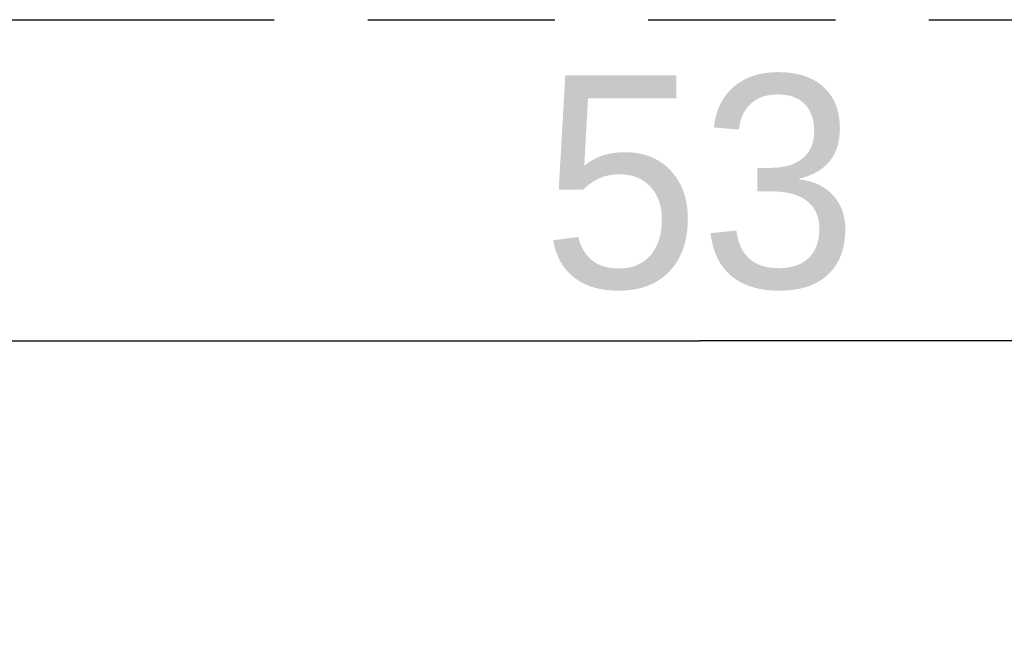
# Model space of a CAD drawing. Header units: millimetres. Extents: x 0 to 210, y 0 to 297.
# Tile 15 of 40: x 71.09 to 81.28, y 176.5 to 182.9. Entities that reach past the tile are written whole.
import ezdxf
from ezdxf.enums import TextEntityAlignment as Align

# ---------------------------------------------------------------- set-up
doc = ezdxf.new("R2010")
doc.units = ezdxf.units.MM
doc.header["$LTSCALE"] = 19.36
doc.linetypes.add('PHANTOM', pattern=[0.8, 0.45, -0.05, 0.1, -0.05, 0.1, -0.05])
doc.layers.get('0').update_dxf_attribs({"linetype": 'CONTINUOUS'})
doc.layers.add('DEFAULT_3', color=7, linetype='PHANTOM')
doc.layers.add('Z_DIM_2D', color=7, linetype='CONTINUOUS')
doc.styles.add('TEXTSTYLE_3', font='tridonic-metric-print-light.otf')
doc.dimstyles.new('DIMSTYLE_2', dxfattribs={"dimtxt": 2.2, "dimasz": 3.5, "dimexe": 1.5, "dimexo": 0, "dimgap": 0.55, "dimtad": 1, "dimlfac": 1.666667, "dimdsep": 46, "dimtxsty": 'TEXTSTYLE_3', "dimblk": '_FILLED', "dimblk1": '_FILLED', "dimblk2": '_FILLED', "dimcen": 0.09, "dimclrt": 5, "dimadec": 4, "dimazin": 2, "dimtp": 0.3, "dimtm": 0.3, "dimtfac": 1, "dimtofl": 0, "dimtmove": 0, "dimatfit": 3, "dimldrblk": '_FILLED', "dimfxl": 1, "dimtolj": 1, "dimarcsym": 0})

# ---------------------------------------------------------------- blocks, each defined once
blk = doc.blocks.new('*D9')
at = {"layer": 'Z_DIM_2D', "color": 2, "linetype": 'CONTINUOUS'}
for p, q in [((62.229, 158.803), (62.229, 181.069)), ((94.029, 158.992), (94.029, 181.069)), ((62.229, 179.569), (78.129, 179.569)), ((94.029, 179.569), (78.129, 179.569))]:
    blk.add_line(p, q, dxfattribs=at)
at = {"layer": 'Z_DIM_2D', "color": 5, "linetype": 'CONTINUOUS', "style": 'TEXTSTYLE_3'}
blk.add_text('53', height=2.2, dxfattribs=at).set_placement((78.129, 180.119), align=Align.CENTER)
blk = doc.blocks.new('_FILLED')
at = {"color": 0, "linetype": 'BYBLOCK'}
blk.add_solid([(0, 0), (-1, 0.125), (-1, -0.125)], dxfattribs=at)
blk = doc.blocks.new('_NONE')

msp = doc.modelspace()

# ---------------------------------------------------------------- linework, layer by layer
at = {"layer": 'DEFAULT_3', "color": 7, "linetype": 'PHANTOM'}
msp.add_line((49.524852, 182.895098), (149.524852, 182.895098), dxfattribs=at)

# ---------------------------------------------------------------- dimensions: what is measured, and where the dimension line sits
at = {"layer": 'Z_DIM_2D', "color": 2, "linetype": 'CONTINUOUS'}
dim = msp.add_linear_dim(base=(62.228939, 179.568647), p1=(94.028939, 158.992421), p2=(62.228939, 158.802792), angle=180, dimstyle='DIMSTYLE_2', override={"dimblk1": 'NONE', "dimblk2": 'NONE', "dimsah": 1}, dxfattribs=at)
dim.commit()
dim.dimension.update_dxf_attribs({"geometry": '*D9', "text_midpoint": (78.109813, 179.568647), "dimtype": 160})

doc.saveas('drawing.dxf')
